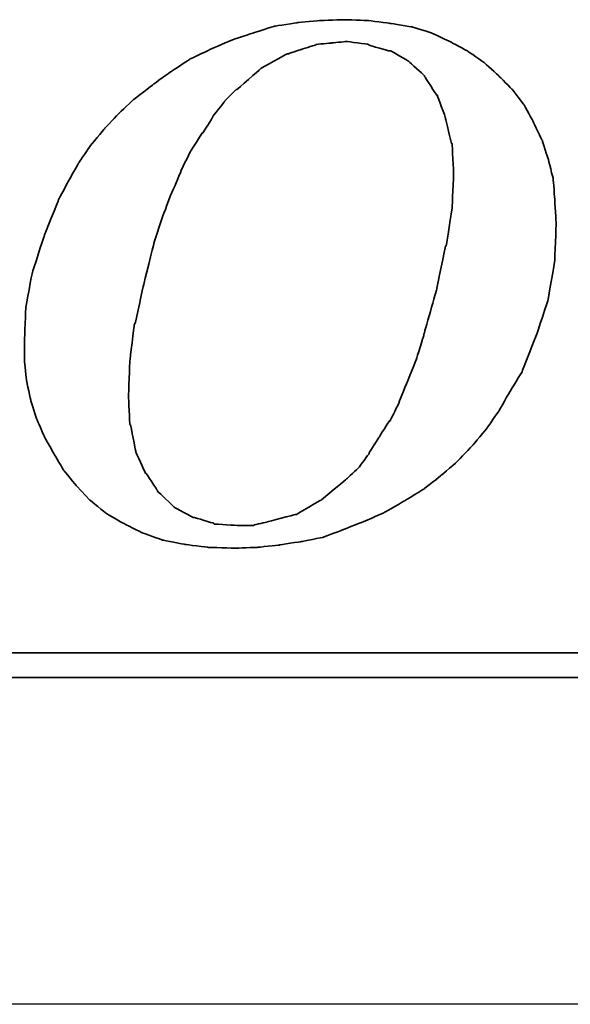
# Model space of a CAD drawing. Extents: x 732 to 1330, y 50 to 540.
# Tile 41 of 45: x 1291.99 to 1296.69, y 179.78 to 188.19. Entities that reach past the tile are written whole.
import ezdxf

# ---------------------------------------------------------------- set-up
doc = ezdxf.new("R2010")
doc.units = 0
doc.header["$MEASUREMENT"] = 0
doc.linetypes.add('CENTER', pattern=[2, 1.25, -0.25, 0.25, -0.25])
for name, color, linetype in [('CEN', 1, 'CENTER'), ('DIM', 4, 'CONTINUOUS'), ('layer 1', 7, 'CONTINUOUS')]:
    doc.layers.add(name, color=color, linetype=linetype)

# ---------------------------------------------------------------- blocks, each defined once
blk = doc.blocks.new('TBI MOTION logo(完整正式版)')
at = {"layer": 'layer 1', "color": 22, "lineweight": 35}
for points, knots in [([(35.79625, -6.98375), (35.79625, -6.98375), (36.23125, -7.43875), (36.23125, -7.43875), (36.23125, -7.43875), (36.23125, -7.43875), (36.75625, -7.87125), (36.75625, -7.87125), (36.75625, -7.87125), (36.75625, -7.87125), (37.33125, -8.20375), (37.33125, -8.20375), (37.33125, -8.20375), (37.33125, -8.20375), (37.95625, -8.51875), (37.95625, -8.51875), (37.95625, -8.51875), (37.95625, -8.51875), (38.62625, -8.75875), (38.62625, -8.75875), (38.62625, -8.75875), (38.62625, -8.75875), (39.37125, -8.90375), (39.37125, -8.90375), (39.37125, -8.90375), (39.37125, -8.90375), (40.14125, -8.99875), (40.14125, -8.99875), (40.14125, -8.99875), (40.14125, -8.99875), (41.02625, -9.02375), (41.02625, -9.02375), (41.02625, -9.02375), (41.02625, -9.02375), (41.74625, -8.99875), (41.74625, -8.99875), (41.74625, -8.99875), (41.74625, -8.99875), (42.46625, -8.92375), (42.46625, -8.92375), (42.46625, -8.92375), (42.46625, -8.92375), (43.21125, -8.80625), (43.21125, -8.80625), (43.21125, -8.80625), (43.21125, -8.80625), (43.93125, -8.66375), (43.93125, -8.66375), (43.93125, -8.66375), (43.93125, -8.66375), (44.62625, -8.39875), (44.62625, -8.39875), (44.62625, -8.39875), (44.62625, -8.39875), (45.29625, -8.13375), (45.29625, -8.13375), (45.29625, -8.13375), (45.29625, -8.13375), (45.94625, -7.84375), (45.94625, -7.84375), (45.94625, -7.84375), (45.94625, -7.84375), (46.61625, -7.46375), (46.61625, -7.46375), (46.61625, -7.46375), (46.61625, -7.46375), (47.24125, -7.07875), (47.24125, -7.07875), (47.24125, -7.07875), (47.24125, -7.07875), (47.81625, -6.62375), (47.81625, -6.62375), (47.81625, -6.62375), (47.81625, -6.62375), (48.36875, -6.14375), (48.36875, -6.14375), (48.36875, -6.14375), (48.36875, -6.14375), (48.84625, -5.64125), (48.84625, -5.64125), (48.84625, -5.64125), (48.84625, -5.64125), (49.32625, -5.06375), (49.32625, -5.06375), (49.32625, -5.06375), (49.32625, -5.06375), (49.71125, -4.51374), (49.71125, -4.51374), (49.71125, -4.51374), (49.71125, -4.51374), (50.09625, -3.83874), (50.09625, -3.83874), (50.09625, -3.83874), (50.09625, -3.83874), (50.48125, -3.21374), (50.48125, -3.21374), (50.48125, -3.21374), (50.48125, -3.21374), (50.96125, -1.99125), (50.96125, -1.99125), (50.96125, -1.99125), (50.96125, -1.99125), (51.34375, -0.81875), (51.34375, -0.81875), (51.34375, -0.81875), (51.34375, -0.81875), (51.56125, 0.45624), (51.56125, 0.45624), (51.56125, 0.45624), (51.56125, 0.45624), (51.60625, 1.67624), (51.60625, 1.67624), (51.60625, 1.67624), (51.60625, 1.67624), (51.56125, 2.44625), (51.56125, 2.44625), (51.56125, 2.44625), (51.56125, 2.44625), (51.51125, 3.14125), (51.51125, 3.14125), (51.51125, 3.14125), (51.51125, 3.14125), (51.34375, 3.81125), (51.34375, 3.81125), (51.34375, 3.81125), (51.34375, 3.81125), (51.15125, 4.41125), (51.15125, 4.41125), (51.15125, 4.41125), (51.15125, 4.41125), (50.86125, 5.01125), (50.86125, 5.01125), (50.86125, 5.01125), (50.86125, 5.01125), (50.55125, 5.58875), (50.55125, 5.58875), (50.55125, 5.58875), (50.55125, 5.58875), (50.16625, 6.09125), (50.16625, 6.09125), (50.16625, 6.09125), (50.16625, 6.09125), (49.71125, 6.54875), (49.71125, 6.54875), (49.71125, 6.54875), (49.71125, 6.54875), (49.23125, 6.98125), (49.23125, 6.98125), (49.23125, 6.98125), (49.23125, 6.98125), (48.67875, 7.36625), (48.67875, 7.36625), (48.67875, 7.36625), (48.67875, 7.36625), (48.10375, 7.67625), (48.10375, 7.67625), (48.10375, 7.67625), (48.10375, 7.67625), (47.48125, 7.96375), (47.48125, 7.96375), (47.48125, 7.96375), (47.48125, 7.96375), (46.85625, 8.15625), (46.85625, 8.15625), (46.85625, 8.15625), (46.85625, 8.15625), (46.13625, 8.27624), (46.13625, 8.27624), (46.13625, 8.27624), (46.13625, 8.27624), (45.39125, 8.37125), (45.39125, 8.37125), (45.39125, 8.37125), (45.39125, 8.37125), (44.62625, 8.39624), (44.62625, 8.39624), (44.62625, 8.39624), (44.62625, 8.39624), (43.83625, 8.37125), (43.83625, 8.37125), (43.83625, 8.37125), (43.83625, 8.37125), (43.09125, 8.30125), (43.09125, 8.30125), (43.09125, 8.30125), (43.09125, 8.30125), (42.32125, 8.18125), (42.32125, 8.18125), (42.32125, 8.18125), (42.32125, 8.18125), (41.62875, 7.96375), (41.62875, 7.96375), (41.62875, 7.96375), (41.62875, 7.96375), (40.90625, 7.72625), (40.90625, 7.72625), (40.90625, 7.72625), (40.90625, 7.72625), (40.23624, 7.43625), (40.23624, 7.43625), (40.23624, 7.43625), (40.23624, 7.43625), (39.54124, 7.10125), (39.54124, 7.10125), (39.54124, 7.10125), (39.54124, 7.10125), (38.91625, 6.69125), (38.91625, 6.69125), (38.91625, 6.69125), (38.91625, 6.69125), (38.31625, 6.26125), (38.31625, 6.26125), (38.31625, 6.26125), (38.31625, 6.26125), (37.69125, 5.78125), (37.69125, 5.78125), (37.69125, 5.78125), (37.69125, 5.78125), (37.18625, 5.30125), (37.18625, 5.30125), (37.18625, 5.30125), (37.18625, 5.30125), (36.70625, 4.79624), (36.70625, 4.79624), (36.70625, 4.79624), (36.70625, 4.79624), (36.23125, 4.22125), (36.23125, 4.22125), (36.23125, 4.22125), (36.23125, 4.22125), (35.87124, 3.69375), (35.87124, 3.69375), (35.87124, 3.69375), (35.87124, 3.69375), (35.53125, 3.09125), (35.53125, 3.09125), (35.53125, 3.09125), (35.53125, 3.09125), (35.19875, 2.47125), (35.19875, 2.47125), (35.19875, 2.47125), (35.19875, 2.47125), (34.71625, 1.24625), (34.71625, 1.24625), (34.71625, 1.24625), (34.71625, 1.24625), (34.33125, 0.06874), (34.33125, 0.06874), (34.33125, 0.06874), (34.33125, 0.06874), (34.11625, -1.07875), (34.11625, -1.07875), (34.11625, -1.07875), (34.11625, -1.07875), (34.07125, -2.15875), (34.07125, -2.15875), (34.07125, -2.15875), (34.07125, -2.15875), (34.07125, -2.85375), (34.07125, -2.85375), (34.07125, -2.85375), (34.07125, -2.85375), (34.14125, -3.50375), (34.14125, -3.50375), (34.14125, -3.50375), (34.14125, -3.50375), (34.28625, -4.17375), (34.28625, -4.17375), (34.28625, -4.17375), (34.28625, -4.17375), (34.47625, -4.77624), (34.47625, -4.77624), (34.47625, -4.77624), (34.47625, -4.77624), (34.71625, -5.32625), (34.71625, -5.32625), (34.71625, -5.32625), (34.71625, -5.32625), (35.05375, -5.92875), (35.05375, -5.92875), (35.05375, -5.92875), (35.05375, -5.92875), (35.36375, -6.45375), (35.36375, -6.45375), (35.36375, -6.45375), (35.36375, -6.45375), (35.79625, -6.98375), (35.79625, -6.98375)], [0, 0, 0, 0, 0.01388889, 0.01388889, 0.01388889, 0.0138889, 0.02777778, 0.02777778, 0.02777778, 0.02777779, 0.04166667, 0.04166667, 0.04166667, 0.04166668, 0.05555556, 0.05555556, 0.05555556, 0.05555557, 0.06944444, 0.06944444, 0.06944444, 0.06944445, 0.08333333, 0.08333333, 0.08333333, 0.08333334, 0.09722222, 0.09722222, 0.09722222, 0.09722223, 0.11111111, 0.11111111, 0.11111111, 0.11111112, 0.125, 0.125, 0.125, 0.12500001, 0.13888889, 0.13888889, 0.13888889, 0.1388889, 0.15277778, 0.15277778, 0.15277778, 0.15277779, 0.16666667, 0.16666667, 0.16666667, 0.16666668, 0.18055556, 0.18055556, 0.18055556, 0.18055557, 0.19444444, 0.19444444, 0.19444444, 0.19444445, 0.20833333, 0.20833333, 0.20833333, 0.20833334, 0.22222222, 0.22222222, 0.22222222, 0.22222223, 0.23611111, 0.23611111, 0.23611111, 0.23611112, 0.25, 0.25, 0.25, 0.25000001, 0.26388889, 0.26388889, 0.26388889, 0.2638889, 0.27777778, 0.27777778, 0.27777778, 0.27777779, 0.29166667, 0.29166667, 0.29166667, 0.29166668, 0.30555556, 0.30555556, 0.30555556, 0.30555557, 0.31944444, 0.31944444, 0.31944444, 0.31944445, 0.33333333, 0.33333333, 0.33333333, 0.33333334, 0.34722222, 0.34722222, 0.34722222, 0.34722223, 0.36111111, 0.36111111, 0.36111111, 0.36111112, 0.375, 0.375, 0.375, 0.37500001, 0.38888889, 0.38888889, 0.38888889, 0.3888889, 0.40277778, 0.40277778, 0.40277778, 0.40277779, 0.41666667, 0.41666667, 0.41666667, 0.41666668, 0.43055556, 0.43055556, 0.43055556, 0.43055557, 0.44444444, 0.44444444, 0.44444444, 0.44444445, 0.45833333, 0.45833333, 0.45833333, 0.45833334, 0.47222222, 0.47222222, 0.47222222, 0.47222223, 0.48611111, 0.48611111, 0.48611111, 0.48611112, 0.5, 0.5, 0.5, 0.50000001, 0.51388889, 0.51388889, 0.51388889, 0.5138889, 0.52777778, 0.52777778, 0.52777778, 0.52777779, 0.54166667, 0.54166667, 0.54166667, 0.54166668, 0.55555556, 0.55555556, 0.55555556, 0.55555557, 0.56944444, 0.56944444, 0.56944444, 0.56944445, 0.58333333, 0.58333333, 0.58333333, 0.58333334, 0.59722222, 0.59722222, 0.59722222, 0.59722223, 0.61111111, 0.61111111, 0.61111111, 0.61111112, 0.625, 0.625, 0.625, 0.62500001, 0.63888889, 0.63888889, 0.63888889, 0.6388889, 0.65277778, 0.65277778, 0.65277778, 0.65277779, 0.66666667, 0.66666667, 0.66666667, 0.66666668, 0.68055556, 0.68055556, 0.68055556, 0.68055557, 0.69444444, 0.69444444, 0.69444444, 0.69444445, 0.70833333, 0.70833333, 0.70833333, 0.70833334, 0.72222222, 0.72222222, 0.72222222, 0.72222223, 0.73611111, 0.73611111, 0.73611111, 0.73611112, 0.75, 0.75, 0.75, 0.75000001, 0.76388889, 0.76388889, 0.76388889, 0.7638889, 0.77777778, 0.77777778, 0.77777778, 0.77777779, 0.79166667, 0.79166667, 0.79166667, 0.79166668, 0.80555556, 0.80555556, 0.80555556, 0.80555557, 0.81944444, 0.81944444, 0.81944444, 0.81944445, 0.83333333, 0.83333333, 0.83333333, 0.83333334, 0.84722222, 0.84722222, 0.84722222, 0.84722223, 0.86111111, 0.86111111, 0.86111111, 0.86111112, 0.875, 0.875, 0.875, 0.87500001, 0.88888889, 0.88888889, 0.88888889, 0.8888889, 0.90277778, 0.90277778, 0.90277778, 0.90277779, 0.91666667, 0.91666667, 0.91666667, 0.91666668, 0.93055556, 0.93055556, 0.93055556, 0.93055557, 0.94444444, 0.94444444, 0.94444444, 0.94444445, 0.95833333, 0.95833333, 0.95833333, 0.95833334, 0.97222222, 0.97222222, 0.97222222, 0.97222223, 0.98611111, 0.98611111, 0.98611111, 0.98611112, 1, 1, 1, 1]), ([(38.33875, 1.03124), (38.33875, 1.03124), (38.62625, 1.89625), (38.62625, 1.89625), (38.62625, 1.89625), (38.62625, 1.89625), (38.91625, 2.66375), (38.91625, 2.66375), (38.91625, 2.66375), (38.91625, 2.66375), (39.22625, 3.38125), (39.22625, 3.38125), (39.22625, 3.38125), (39.22625, 3.38125), (39.22625, 3.40624), (39.22625, 3.40624), (39.22625, 3.40624), (39.22625, 3.40624), (39.56124, 4.07624), (39.56124, 4.07624), (39.56124, 4.07624), (39.56124, 4.07624), (39.92125, 4.65125), (39.92125, 4.65125), (39.92125, 4.65125), (39.92125, 4.65125), (39.94625, 4.65125), (39.94625, 4.65125), (39.94625, 4.65125), (39.94625, 4.65125), (40.28125, 5.17875), (40.28125, 5.17875), (40.28125, 5.17875), (40.28125, 5.17875), (40.28125, 5.20375), (40.28125, 5.20375), (40.28125, 5.20375), (40.28125, 5.20375), (40.66875, 5.68625), (40.66875, 5.68625), (40.66875, 5.68625), (40.66875, 5.68625), (40.66875, 5.70625), (40.66875, 5.70625), (40.66875, 5.70625), (40.66875, 5.70625), (41.05124, 6.09125), (41.05124, 6.09125), (41.05124, 6.09125), (41.05124, 6.09125), (41.07625, 6.09125), (41.07625, 6.09125), (41.07625, 6.09125), (41.07625, 6.09125), (41.84125, 6.76625), (41.84125, 6.76625), (41.84125, 6.76625), (41.84125, 6.76625), (41.86625, 6.78625), (41.86625, 6.78625), (41.86625, 6.78625), (41.86625, 6.78625), (42.73125, 7.26624), (42.73125, 7.26624), (42.73125, 7.26624), (42.73125, 7.26624), (42.75625, 7.26624), (42.75625, 7.26624), (42.75625, 7.26624), (42.75625, 7.26624), (43.18625, 7.41125), (43.18625, 7.41125), (43.18625, 7.41125), (43.18625, 7.41125), (43.64125, 7.55625), (43.64125, 7.55625), (43.64125, 7.55625), (43.64125, 7.55625), (43.66625, 7.55625), (43.66625, 7.55625), (43.66625, 7.55625), (43.66625, 7.55625), (43.69125, 7.58124), (43.69125, 7.58124), (43.69125, 7.58124), (43.69125, 7.58124), (44.19125, 7.62625), (44.19125, 7.62625), (44.19125, 7.62625), (44.19125, 7.62625), (44.67125, 7.67625), (44.67125, 7.67625), (44.67125, 7.67625), (44.67125, 7.67625), (44.69625, 7.67625), (44.69625, 7.67625), (44.69625, 7.67625), (44.69625, 7.67625), (45.41875, 7.58124), (45.41875, 7.58124), (45.41875, 7.58124), (45.41875, 7.58124), (45.44125, 7.55625), (45.44125, 7.55625), (45.44125, 7.55625), (45.44125, 7.55625), (46.11125, 7.36625), (46.11125, 7.36625), (46.11125, 7.36625), (46.11125, 7.36625), (46.13625, 7.36625), (46.13625, 7.36625), (46.13625, 7.36625), (46.13625, 7.36625), (46.15875, 7.36625), (46.15875, 7.36625), (46.15875, 7.36625), (46.15875, 7.36625), (46.73625, 7.02624), (46.73625, 7.02624), (46.73625, 7.02624), (46.73625, 7.02624), (46.76125, 7.00624), (46.76125, 7.00624), (46.76125, 7.00624), (46.76125, 7.00624), (47.24125, 6.57124), (47.24125, 6.57124), (47.24125, 6.57124), (47.24125, 6.57124), (47.26625, 6.54875), (47.26625, 6.54875), (47.26625, 6.54875), (47.26625, 6.54875), (47.26625, 6.52375), (47.26625, 6.52375), (47.26625, 6.52375), (47.26625, 6.52375), (47.67375, 5.89875), (47.67375, 5.89875), (47.67375, 5.89875), (47.67375, 5.89875), (47.69625, 5.89875), (47.69625, 5.89875), (47.69625, 5.89875), (47.69625, 5.89875), (47.69625, 5.87625), (47.69625, 5.87625), (47.69625, 5.87625), (47.69625, 5.87625), (47.96125, 5.15625), (47.96125, 5.15625), (47.96125, 5.15625), (47.96125, 5.15625), (47.96125, 5.13125), (47.96125, 5.13125), (47.96125, 5.13125), (47.96125, 5.13125), (48.15125, 4.31875), (48.15125, 4.31875), (48.15125, 4.31875), (48.15125, 4.31875), (48.17625, 4.31875), (48.17625, 4.31875), (48.17625, 4.31875), (48.17625, 4.31875), (48.17625, 4.29125), (48.17625, 4.29125), (48.17625, 4.29125), (48.17625, 4.29125), (48.22625, 3.33125), (48.22625, 3.33125), (48.22625, 3.33125), (48.22625, 3.33125), (48.22625, 3.30875), (48.22625, 3.30875), (48.22625, 3.30875), (48.22625, 3.30875), (48.17625, 2.20624), (48.17625, 2.20624), (48.17625, 2.20624), (48.17625, 2.20624), (48.17625, 2.18124), (48.17625, 2.18124), (48.17625, 2.18124), (48.17625, 2.18124), (47.98375, 0.93624), (47.98375, 0.93624), (47.98375, 0.93624), (47.98375, 0.93624), (47.96125, 0.93624), (47.96125, 0.93624), (47.96125, 0.93624), (47.96125, 0.93624), (47.67375, -0.45874), (47.67375, -0.45874), (47.67375, -0.45874), (47.67375, -0.45874), (47.24125, -1.99125), (47.24125, -1.99125), (47.24125, -1.99125), (47.24125, -1.99125), (47.24125, -2.01874), (47.24125, -2.01874), (47.24125, -2.01874), (47.24125, -2.01874), (47.00125, -2.78375), (47.00125, -2.78375), (47.00125, -2.78375), (47.00125, -2.78375), (46.71125, -3.50375), (46.71125, -3.50375), (46.71125, -3.50375), (46.71125, -3.50375), (46.42625, -4.19875), (46.42625, -4.19875), (46.42625, -4.19875), (46.42625, -4.19875), (46.42625, -4.22375), (46.42625, -4.22375), (46.42625, -4.22375), (46.42625, -4.22375), (46.13625, -4.82374), (46.13625, -4.82374), (46.13625, -4.82374), (46.13625, -4.82374), (46.11125, -4.82374), (46.11125, -4.82374), (46.11125, -4.82374), (46.11125, -4.82374), (45.77625, -5.35125), (45.77625, -5.35125), (45.77625, -5.35125), (45.77625, -5.35125), (45.44125, -5.87875), (45.44125, -5.87875), (45.44125, -5.87875), (45.44125, -5.87875), (45.44125, -5.90375), (45.44125, -5.90375), (45.44125, -5.90375), (45.44125, -5.90375), (45.10625, -6.35875), (45.10625, -6.35875), (45.10625, -6.35875), (45.10625, -6.35875), (45.08125, -6.38375), (45.08125, -6.38375), (45.08125, -6.38375), (45.08125, -6.38375), (44.69625, -6.74375), (44.69625, -6.74375), (44.69625, -6.74375), (44.69625, -6.74375), (43.88375, -7.41625), (43.88375, -7.41625), (43.88375, -7.41625), (43.88375, -7.41625), (43.85625, -7.43875), (43.85625, -7.43875), (43.85625, -7.43875), (43.85625, -7.43875), (43.04125, -7.91875), (43.04125, -7.91875), (43.04125, -7.91875), (43.04125, -7.91875), (43.01625, -7.91875), (43.01625, -7.91875), (43.01625, -7.91875), (43.01625, -7.91875), (42.99625, -7.91875), (42.99625, -7.91875), (42.99625, -7.91875), (42.99625, -7.91875), (42.08125, -8.15875), (42.08125, -8.15875), (42.08125, -8.15875), (42.08125, -8.15875), (41.65125, -8.25625), (41.65125, -8.25625), (41.65125, -8.25625), (41.65125, -8.25625), (41.62875, -8.27875), (41.62875, -8.27875), (41.62875, -8.27875), (41.62875, -8.27875), (41.60125, -8.27875), (41.60125, -8.27875), (41.60125, -8.27875), (41.60125, -8.27875), (41.12125, -8.27875), (41.12125, -8.27875), (41.12125, -8.27875), (41.12125, -8.27875), (40.35624, -8.23125), (40.35624, -8.23125), (40.35624, -8.23125), (40.35624, -8.23125), (40.33125, -8.23125), (40.33125, -8.23125), (40.33125, -8.23125), (40.33125, -8.23125), (40.30625, -8.20375), (40.30625, -8.20375), (40.30625, -8.20375), (40.30625, -8.20375), (39.68375, -8.01375), (39.68375, -8.01375), (39.68375, -8.01375), (39.68375, -8.01375), (39.66124, -8.01375), (39.66124, -8.01375), (39.66124, -8.01375), (39.66124, -8.01375), (39.63625, -8.01375), (39.63625, -8.01375), (39.63625, -8.01375), (39.63625, -8.01375), (39.01125, -7.67875), (39.01125, -7.67875), (39.01125, -7.67875), (39.01125, -7.67875), (38.98875, -7.65375), (38.98875, -7.65375), (38.98875, -7.65375), (38.98875, -7.65375), (38.48625, -7.17375), (38.48625, -7.17375), (38.48625, -7.17375), (38.48625, -7.17375), (38.45875, -7.14875), (38.45875, -7.14875), (38.45875, -7.14875), (38.45875, -7.14875), (38.45875, -7.12875), (38.45875, -7.12875), (38.45875, -7.12875), (38.45875, -7.12875), (38.07625, -6.54875), (38.07625, -6.54875), (38.07625, -6.54875), (38.07625, -6.54875), (38.05125, -6.54875), (38.05125, -6.54875), (38.05125, -6.54875), (38.05125, -6.54875), (38.05125, -6.52875), (38.05125, -6.52875), (38.05125, -6.52875), (38.05125, -6.52875), (37.74125, -5.85375), (37.74125, -5.85375), (37.74125, -5.85375), (37.74125, -5.85375), (37.74125, -5.82875), (37.74125, -5.82875), (37.74125, -5.82875), (37.74125, -5.82875), (37.57375, -4.96875), (37.57375, -4.96875), (37.57375, -4.96875), (37.57375, -4.96875), (37.54625, -4.94375), (37.54625, -4.94375), (37.54625, -4.94375), (37.54625, -4.94375), (37.50125, -4.03375), (37.50125, -4.03375), (37.50125, -4.03375), (37.50125, -4.03375), (37.50125, -4.00875), (37.50125, -4.00875), (37.50125, -4.00875), (37.50125, -4.00875), (37.54625, -2.85375), (37.54625, -2.85375), (37.54625, -2.85375), (37.54625, -2.85375), (37.69125, -1.65875), (37.69125, -1.65875), (37.69125, -1.65875), (37.69125, -1.65875), (37.71624, -1.63375), (37.71624, -1.63375), (37.71624, -1.63375), (37.71624, -1.63375), (38.00375, -0.33875), (38.00375, -0.33875), (38.00375, -0.33875), (38.00375, -0.33875), (38.33875, 1.00624), (38.33875, 1.00624), (38.33875, 1.00624), (38.33875, 1.00624), (38.33875, 1.03124), (38.33875, 1.03124)], [0, 0, 0, 0, 0.01010101, 0.01010101, 0.01010101, 0.01010102, 0.02020202, 0.02020202, 0.02020202, 0.02020203, 0.03030303, 0.03030303, 0.03030303, 0.03030304, 0.04040404, 0.04040404, 0.04040404, 0.04040405, 0.05050505, 0.05050505, 0.05050505, 0.05050506, 0.06060606, 0.06060606, 0.06060606, 0.06060607, 0.07070707, 0.07070707, 0.07070707, 0.07070708, 0.08080808, 0.08080808, 0.08080808, 0.08080809, 0.09090909, 0.09090909, 0.09090909, 0.0909091, 0.1010101, 0.1010101, 0.1010101, 0.10101011, 0.11111111, 0.11111111, 0.11111111, 0.11111112, 0.12121212, 0.12121212, 0.12121212, 0.12121213, 0.13131313, 0.13131313, 0.13131313, 0.13131314, 0.14141414, 0.14141414, 0.14141414, 0.14141415, 0.15151515, 0.15151515, 0.15151515, 0.15151516, 0.16161616, 0.16161616, 0.16161616, 0.16161617, 0.17171717, 0.17171717, 0.17171717, 0.17171718, 0.18181818, 0.18181818, 0.18181818, 0.18181819, 0.19191919, 0.19191919, 0.19191919, 0.1919192, 0.2020202, 0.2020202, 0.2020202, 0.20202021, 0.21212121, 0.21212121, 0.21212121, 0.21212122, 0.22222222, 0.22222222, 0.22222222, 0.22222223, 0.23232323, 0.23232323, 0.23232323, 0.23232324, 0.24242424, 0.24242424, 0.24242424, 0.24242425, 0.25252525, 0.25252525, 0.25252525, 0.25252526, 0.26262626, 0.26262626, 0.26262626, 0.26262627, 0.27272727, 0.27272727, 0.27272727, 0.27272728, 0.28282828, 0.28282828, 0.28282828, 0.28282829, 0.29292929, 0.29292929, 0.29292929, 0.2929293, 0.3030303, 0.3030303, 0.3030303, 0.30303031, 0.31313131, 0.31313131, 0.31313131, 0.31313132, 0.32323232, 0.32323232, 0.32323232, 0.32323233, 0.33333333, 0.33333333, 0.33333333, 0.33333334, 0.34343434, 0.34343434, 0.34343434, 0.34343435, 0.35353535, 0.35353535, 0.35353535, 0.35353536, 0.36363636, 0.36363636, 0.36363636, 0.36363637, 0.37373737, 0.37373737, 0.37373737, 0.37373738, 0.38383838, 0.38383838, 0.38383838, 0.38383839, 0.39393939, 0.39393939, 0.39393939, 0.3939394, 0.4040404, 0.4040404, 0.4040404, 0.40404041, 0.41414141, 0.41414141, 0.41414141, 0.41414142, 0.42424242, 0.42424242, 0.42424242, 0.42424243, 0.43434343, 0.43434343, 0.43434343, 0.43434344, 0.44444444, 0.44444444, 0.44444444, 0.44444445, 0.45454545, 0.45454545, 0.45454545, 0.45454546, 0.46464646, 0.46464646, 0.46464646, 0.46464647, 0.47474747, 0.47474747, 0.47474747, 0.47474748, 0.48484848, 0.48484848, 0.48484848, 0.48484849, 0.49494949, 0.49494949, 0.49494949, 0.4949495, 0.50505051, 0.50505051, 0.50505051, 0.50505052, 0.51515152, 0.51515152, 0.51515152, 0.51515153, 0.52525253, 0.52525253, 0.52525253, 0.52525254, 0.53535354, 0.53535354, 0.53535354, 0.53535355, 0.54545455, 0.54545455, 0.54545455, 0.54545456, 0.55555556, 0.55555556, 0.55555556, 0.55555557, 0.56565657, 0.56565657, 0.56565657, 0.56565658, 0.57575758, 0.57575758, 0.57575758, 0.57575759, 0.58585859, 0.58585859, 0.58585859, 0.5858586, 0.5959596, 0.5959596, 0.5959596, 0.59595961, 0.60606061, 0.60606061, 0.60606061, 0.60606062, 0.61616162, 0.61616162, 0.61616162, 0.61616163, 0.62626263, 0.62626263, 0.62626263, 0.62626264, 0.63636364, 0.63636364, 0.63636364, 0.63636365, 0.64646465, 0.64646465, 0.64646465, 0.64646466, 0.65656566, 0.65656566, 0.65656566, 0.65656567, 0.66666667, 0.66666667, 0.66666667, 0.66666668, 0.67676768, 0.67676768, 0.67676768, 0.67676769, 0.68686869, 0.68686869, 0.68686869, 0.6868687, 0.6969697, 0.6969697, 0.6969697, 0.69696971, 0.70707071, 0.70707071, 0.70707071, 0.70707072, 0.71717172, 0.71717172, 0.71717172, 0.71717173, 0.72727273, 0.72727273, 0.72727273, 0.72727274, 0.73737374, 0.73737374, 0.73737374, 0.73737375, 0.74747475, 0.74747475, 0.74747475, 0.74747476, 0.75757576, 0.75757576, 0.75757576, 0.75757577, 0.76767677, 0.76767677, 0.76767677, 0.76767678, 0.77777778, 0.77777778, 0.77777778, 0.77777779, 0.78787879, 0.78787879, 0.78787879, 0.7878788, 0.7979798, 0.7979798, 0.7979798, 0.79797981, 0.80808081, 0.80808081, 0.80808081, 0.80808082, 0.81818182, 0.81818182, 0.81818182, 0.81818183, 0.82828283, 0.82828283, 0.82828283, 0.82828284, 0.83838384, 0.83838384, 0.83838384, 0.83838385, 0.84848485, 0.84848485, 0.84848485, 0.84848486, 0.85858586, 0.85858586, 0.85858586, 0.85858587, 0.86868687, 0.86868687, 0.86868687, 0.86868688, 0.87878788, 0.87878788, 0.87878788, 0.87878789, 0.88888889, 0.88888889, 0.88888889, 0.8888889, 0.8989899, 0.8989899, 0.8989899, 0.89898991, 0.90909091, 0.90909091, 0.90909091, 0.90909092, 0.91919192, 0.91919192, 0.91919192, 0.91919193, 0.92929293, 0.92929293, 0.92929293, 0.92929294, 0.93939394, 0.93939394, 0.93939394, 0.93939395, 0.94949495, 0.94949495, 0.94949495, 0.94949496, 0.95959596, 0.95959596, 0.95959596, 0.95959597, 0.96969697, 0.96969697, 0.96969697, 0.96969698, 0.97979798, 0.97979798, 0.97979798, 0.97979799, 0.98989899, 0.98989899, 0.98989899, 0.989899, 1, 1, 1, 1]), ([(75.90875, -9.47875), (75.90875, -9.47875), (75.90875, -12.28625), (75.90875, -12.28625), (75.90875, -12.28625), (75.90875, -12.28625), (75.90875, -12.47875), (75.90875, -12.47875), (75.90875, -12.47875), (75.90875, -12.47875), (75.71625, -12.47875), (75.71625, -12.47875), (75.71625, -12.47875), (75.71625, -12.47875), (-88.32875, -12.47875), (-88.32875, -12.47875), (-88.32875, -12.47875), (-88.32875, -12.47875), (-88.32875, -13.29375), (-88.32875, -13.29375), (-88.32875, -13.29375), (-88.32875, -13.29375), (82.89125, -13.29375), (82.89125, -13.29375), (82.89125, -13.29375), (82.89125, -13.29375), (75.90875, -9.47875), (75.90875, -9.47875)], [0, 0, 0, 0, 0.14285714, 0.14285714, 0.14285714, 0.14285715, 0.28571429, 0.28571429, 0.28571429, 0.2857143, 0.42857143, 0.42857143, 0.42857143, 0.42857144, 0.57142857, 0.57142857, 0.57142857, 0.57142858, 0.71428571, 0.71428571, 0.71428571, 0.71428572, 0.85714286, 0.85714286, 0.85714286, 0.85714287, 1, 1, 1, 1])]:
    blk.add_open_spline(points, degree=3, knots=knots, dxfattribs=at)

msp = doc.modelspace()

# ---------------------------------------------------------------- linework, layer by layer
at = {"layer": 'CEN', "color": 7, "linetype": 'CENTER', "ltscale": 10}
msp.add_line((1319.5072, 179.7752), (1214.0592, 179.7752), dxfattribs=at)

# ---------------------------------------------------------------- block references
at = {"layer": 'DIM', "xscale": 0.2591999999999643, "yscale": 0.2591999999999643, "zscale": 0.2591999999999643}
msp.add_blockref('TBI MOTION logo(完整正式版)', (1283.1964, 186.0122), dxfattribs=at)

doc.saveas('drawing.dxf')
